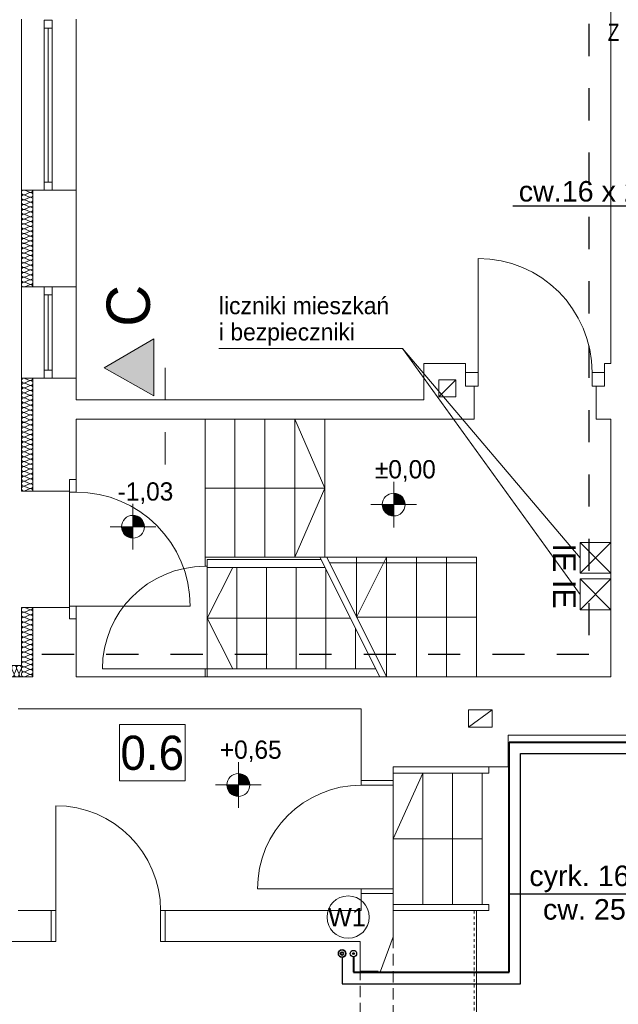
# Model space of a CAD drawing. Extents: x -528673 to -426178, y 23200 to 131944.
# Tile 16 of 87: x -490616 to -485365, y 35663 to 44298. Entities that reach past the tile are written whole.
import ezdxf
from ezdxf.lldxf.tags import DXFTag

# ---------------------------------------------------------------- set-up
doc = ezdxf.new("R2010")
doc.units = 0
doc.header["$MEASUREMENT"] = 0
for name, pattern in [('Dashed', [564.444447, 282.222223, -282.222223]), ('Hidden Line', [50, 25, -25]), ('Krawędzie ukryte', [150, 100, -50])]:
    doc.linetypes.add(name, pattern=pattern)
doc.layers.get('0').update_dxf_attribs({"color": 252})
for name, color, linetype in [('#opisy', 7, 'Continuous'), ('#PODKŁAD', 252, 'Continuous'), ('Inwent Izolacje', 252, 'Continuous'), ('INWENT RZĘDNE', 252, 'Continuous'), ('IS_Text_Pion_Wodociag', 7, 'Continuous')]:
    doc.layers.add(name, color=color, linetype=linetype)
for name, color, linetype, lineweight in [('instalacja CO_Nr_Pióra__88', 252, 'Continuous', 20), ('INSTALACJA IE_Nr_Pióra__88', 252, 'Continuous', 20), ('INWENT CO_Nr_Pióra__88', 252, 'Continuous', 20), ('Inwent Izolacje_Nr_Pióra__2', 252, 'Continuous', 13), ('INWENT OPISY_Nr_Pióra__21', 252, 'Continuous', 9), ('INWENT OPISY_Nr_Pióra__41', 252, 'Continuous', 15), ('INWENT OPISY_Nr_Pióra__88', 252, 'Continuous', 20), ('INWENT RZĘDNE_Nr_Pióra__21', 252, 'Continuous', 9), ('INWENT. DRZWI_Nr_Pióra__5', 252, 'Continuous', 13), ('INWENT. OKNA_Nr_Pióra__5', 252, 'Continuous', 13), ('INWENT.ŚCIANY_Nr_Pióra__1', 252, 'Continuous', 25), ('INWENT.ŚCIANY_Nr_Pióra__20', 252, 'Continuous', 60), ('INWENT.ŚCIANY_Nr_Pióra__21', 252, 'Continuous', 9), ('INWENT.ŚCIANY_Nr_Pióra__3', 252, 'Continuous', 13), ('Istniejące kominy_Nr_Pióra__21', 252, 'Continuous', 9), ('Istniejące schody_Nr_Pióra__21', 252, 'Continuous', 9), ('Istniejące stropy_Nr_Pióra__5', 252, 'Continuous', 13)]:
    doc.layers.add(name, color=color, linetype=linetype, lineweight=lineweight)
for name, color, linetype, true_color in [('IS_Ciepła_woda', 1, 'DASHDOT', 0xff0000), ('IS_Cyrkulacja', 7, 'DASHWAVE', 0x800080), ('IS_Opisy_działek_Wodociag', 7, 'SOLID', 0x000000)]:
    doc.layers.add(name, color=color, linetype=linetype, true_color=true_color)
doc.styles.add('GENERATED_STYLE_1', font='txt')
doc.styles.add('GENERATED_STYLE_3', font='txt')
doc.styles.add('GENERATED_STYLE_5', font='txt')
doc.styles.add('GENERATED_STYLE_6', font='txt')
doc.styles.get("Standard").update_dxf_attribs({"font": 'arial.ttf', "bigfont": 'BIGFONT.SHX'})
doc.linetypes.add('CYRKULACJ1', pattern='A,2.5,-1.5,["~",Standard,S=1,R=0,X=-0.5,Y=-0.4],-1.5', length=5.5)
tags = doc.linetypes.add('DASHDOT', pattern=[20, 10, -5, 0, -5]).pattern_tags.tags
tags[10:11] = [DXFTag(74, 4), DXFTag(75, 0), DXFTag(340, '0'), DXFTag(46, 0.0), DXFTag(50, 0.0), DXFTag(44, 0.0), DXFTag(45, 0.0)]
tags[8:9] = [DXFTag(74, 4), DXFTag(75, 0), DXFTag(340, '0'), DXFTag(46, 0.0), DXFTag(50, 0.0), DXFTag(44, 0.0), DXFTag(45, 0.0)]
tags[6:7] = [DXFTag(74, 4), DXFTag(75, 0), DXFTag(340, '0'), DXFTag(46, 0.0), DXFTag(50, 0.0), DXFTag(44, 0.0), DXFTag(45, 0.0)]
tags[4:5] = [DXFTag(74, 4), DXFTag(75, 0), DXFTag(340, '0'), DXFTag(46, 0.0), DXFTag(50, 0.0), DXFTag(44, 0.0), DXFTag(45, 0.0)]
tags = doc.linetypes.add('DASHWAVE', pattern='A,10,-5,-20,[138,IS_LineDef.shx,S=2,R=0,X=-20,Y=0],-5', length=40).pattern_tags.tags
tags[16:17] = [DXFTag(74, 4), DXFTag(75, 0), DXFTag(340, '0'), DXFTag(46, 0.0), DXFTag(50, 0.0), DXFTag(44, 0.0), DXFTag(45, 0.0)]
tags[6:7] = [DXFTag(74, 4), DXFTag(75, 0), DXFTag(340, '0'), DXFTag(46, 0.0), DXFTag(50, 0.0), DXFTag(44, 0.0), DXFTag(45, 0.0)]
tags[4:5] = [DXFTag(74, 4), DXFTag(75, 0), DXFTag(340, '0'), DXFTag(46, 0.0), DXFTag(50, 0.0), DXFTag(44, 0.0), DXFTag(45, 0.0)]
tags = doc.linetypes.add('SOLID', pattern=[10, 10, 0]).pattern_tags.tags
tags[6:7] = [DXFTag(74, 4), DXFTag(75, 0), DXFTag(340, '0'), DXFTag(46, 0.0), DXFTag(50, 0.0), DXFTag(44, 0.0), DXFTag(45, 0.0)]
tags[4:5] = [DXFTag(74, 4), DXFTag(75, 0), DXFTag(340, '0'), DXFTag(46, 0.0), DXFTag(50, 0.0), DXFTag(44, 0.0), DXFTag(45, 0.0)]

# ---------------------------------------------------------------- blocks, each defined once
blk = doc.blocks.new('Izolacja cieplna 14_134', base_point=(-490500.2, 38534.5))
at = {"layer": 'Inwent Izolacje_Nr_Pióra__2', "linetype": 'Continuous'}
for p, q in [((-490530, 39124.6), (-490570.4, 39142.7)), ((-490570.4, 39102.8), (-490530, 39120.9)), ((-490530, 39081), (-490570.4, 39099.1)), ((-490570.4, 39059.2), (-490530, 39077.4)), ((-490530, 39037.4), (-490570.4, 39055.6)), ((-490570.4, 39015.7), (-490530, 39033.8)), ((-490530, 38993.9), (-490570.4, 39012)), ((-490570.4, 38972.1), (-490530, 38990.2)), ((-490530, 38950.3), (-490570.4, 38968.4)), ((-490570.4, 38928.5), (-490530, 38946.6)), ((-490530, 38906.7), (-490570.4, 38924.9)), ((-490570.4, 38884.9), (-490530, 38903.1)), ((-490530, 38863.2), (-490570.4, 38881.3)), ((-490570.4, 38841.4), (-490530, 38859.5)), ((-490530, 38819.6), (-490570.4, 38837.7)), ((-490570.4, 38797.8), (-490530, 38815.9)), ((-490530, 38776), (-490570.4, 38794.1)), ((-490570.4, 38754.2), (-490530, 38772.4)), ((-490530, 38732.4), (-490570.4, 38750.6)), ((-490570.4, 38710.7), (-490530, 38728.8)), ((-490530, 38688.9), (-490570.4, 38707)), ((-490570.4, 38667.1), (-490530, 38685.2)), ((-490530, 38645.3), (-490570.4, 38663.4)), ((-490570.4, 38623.5), (-490530, 38641.6)), ((-490530, 38601.7), (-490570.4, 38619.9)), ((-490570.4, 38579.9), (-490530, 38598.1)), ((-490530, 38558.2), (-490570.4, 38576.3)), ((-490570.4, 38536.4), (-490530, 38554.5))]:
    blk.add_line(p, q, dxfattribs=at)
for centre, start_param, end_param in [((-490578.9, 39122.8), 5.870392, 9.837571), ((-490521.5, 39144.5), 2.7288, 4.712389), ((-490521.5, 39101), 2.7288, 6.695979), ((-490578.9, 39079.2), 5.870392, 9.837571), ((-490578.9, 39035.6), 5.870392, 9.837571), ((-490521.5, 39057.4), 2.7288, 6.695979), ((-490521.5, 39013.8), 2.7288, 6.695979), ((-490578.9, 38992), 5.870392, 9.837571), ((-490578.9, 38948.5), 5.870392, 9.837571), ((-490521.5, 38970.3), 2.7288, 6.695979), ((-490521.5, 38926.7), 2.7288, 6.695979), ((-490578.9, 38904.9), 5.870392, 9.837571), ((-490578.9, 38861.3), 5.870392, 9.837571), ((-490521.5, 38883.1), 2.7288, 6.695979), ((-490521.5, 38839.5), 2.7288, 6.695979), ((-490578.9, 38817.8), 5.870392, 9.837571), ((-490578.9, 38774.2), 5.870392, 9.837571), ((-490521.5, 38796), 2.7288, 6.695979), ((-490521.5, 38752.4), 2.7288, 6.695979), ((-490578.9, 38730.6), 5.870392, 9.837571), ((-490578.9, 38687), 5.870392, 9.837571), ((-490521.5, 38708.8), 2.7288, 6.695979), ((-490521.5, 38665.3), 2.7288, 6.695979), ((-490578.9, 38643.5), 5.870392, 9.837571), ((-490578.9, 38599.9), 5.870392, 9.837571), ((-490521.5, 38621.7), 2.7288, 6.695979), ((-490521.5, 38578.1), 2.7288, 6.695979), ((-490578.9, 38556.3), 5.870392, 9.837571), ((-490521.5, 38534.5), 4.712389, 6.695979)]:
    blk.add_ellipse(centre, major_axis=(0, 21.8), ratio=0.976227, start_param=start_param, end_param=end_param, dxfattribs=at)
blk = doc.blocks.new('Izolacja cieplna 14_135', base_point=(-491030.2, 38534.5))
at = {"layer": 'Inwent Izolacje_Nr_Pióra__2', "linetype": 'Continuous'}
for p, q in [((-491028.4, 38604.7), (-491010.5, 38564.3)), ((-491006.9, 38564.3), (-490989, 38604.7)), ((-490985.4, 38604.7), (-490967.5, 38564.3)), ((-490963.9, 38564.3), (-490946, 38604.7)), ((-490942.4, 38604.7), (-490924.5, 38564.3)), ((-490920.9, 38564.3), (-490903, 38604.7)), ((-490899.4, 38604.7), (-490881.5, 38564.3)), ((-490877.9, 38564.3), (-490860, 38604.7)), ((-490856.4, 38604.7), (-490838.5, 38564.3)), ((-490834.9, 38564.3), (-490817, 38604.7)), ((-490813.4, 38604.7), (-490795.5, 38564.3)), ((-490791.9, 38564.3), (-490774, 38604.7)), ((-490770.4, 38604.7), (-490752.5, 38564.3)), ((-490748.9, 38564.3), (-490731, 38604.7)), ((-490727.4, 38604.7), (-490709.5, 38564.3)), ((-490705.9, 38564.3), (-490688, 38604.7)), ((-490684.4, 38604.7), (-490666.5, 38564.3)), ((-490662.9, 38564.3), (-490645, 38604.7)), ((-490641.4, 38604.7), (-490623.5, 38564.3)), ((-490619.9, 38564.3), (-490602, 38604.7))]:
    blk.add_line(p, q, dxfattribs=at)
for centre, start_param, end_param in [((-491008.7, 38613.3), 5.870392, 9.837571), ((-490965.7, 38613.3), 5.870392, 9.837571), ((-490922.7, 38613.3), 5.870392, 9.837571), ((-490879.7, 38613.3), 5.870392, 9.837571), ((-490836.7, 38613.3), 5.870392, 9.837571), ((-490793.7, 38613.3), 5.870392, 9.837571), ((-490750.7, 38613.3), 5.870392, 9.837571), ((-490707.7, 38613.3), 5.870392, 9.837571), ((-490664.7, 38613.3), 5.870392, 9.837571), ((-490621.7, 38613.3), 5.870392, 9.837571), ((-491030.2, 38555.8), 4.712389, 6.695979), ((-490987.2, 38555.8), 2.7288, 6.695979), ((-490944.2, 38555.8), 2.7288, 6.695979), ((-490901.2, 38555.8), 2.7288, 6.695979), ((-490858.2, 38555.8), 2.7288, 6.695979), ((-490815.2, 38555.8), 2.7288, 6.695979), ((-490772.2, 38555.8), 2.7288, 6.695979), ((-490729.2, 38555.8), 2.7288, 6.695979), ((-490686.2, 38555.8), 2.7288, 6.695979), ((-490643.2, 38555.8), 2.7288, 6.695979), ((-490600.2, 38555.8), 2.7288, 4.712389)]:
    blk.add_ellipse(centre, major_axis=(21.5, 0), ratio=0.989198, start_param=start_param, end_param=end_param, dxfattribs=at)
blk = doc.blocks.new('Izolacja cieplna 14_136', base_point=(-490500.2, 40164.5))
at = {"layer": 'Inwent Izolacje_Nr_Pióra__2', "linetype": 'Continuous'}
for p, q in [((-490530, 41134.8), (-490570.4, 41152.7)), ((-490570.4, 41113.3), (-490530, 41131.2)), ((-490530, 41091.8), (-490570.4, 41109.7)), ((-490570.4, 41070.3), (-490530, 41088.2)), ((-490530, 41048.7), (-490570.4, 41066.6)), ((-490570.4, 41027.2), (-490530, 41045.1)), ((-490530, 41005.7), (-490570.4, 41023.6)), ((-490570.4, 40984.2), (-490530, 41002.1)), ((-490530, 40962.7), (-490570.4, 40980.6)), ((-490570.4, 40941.1), (-490530, 40959)), ((-490530, 40919.6), (-490570.4, 40937.5)), ((-490570.4, 40898.1), (-490530, 40916)), ((-490530, 40876.6), (-490570.4, 40894.5)), ((-490570.4, 40855), (-490530, 40872.9)), ((-490530, 40833.5), (-490570.4, 40851.4)), ((-490570.4, 40812), (-490530, 40829.9)), ((-490530, 40790.5), (-490570.4, 40808.4)), ((-490570.4, 40769), (-490530, 40786.9)), ((-490530, 40747.4), (-490570.4, 40765.3)), ((-490570.4, 40725.9), (-490530, 40743.8)), ((-490530, 40704.4), (-490570.4, 40722.3)), ((-490570.4, 40682.9), (-490530, 40700.8)), ((-490530, 40661.3), (-490570.4, 40679.3)), ((-490570.4, 40639.8), (-490530, 40657.7)), ((-490530, 40618.3), (-490570.4, 40636.2)), ((-490570.4, 40596.8), (-490530, 40614.7)), ((-490530, 40575.3), (-490570.4, 40593.2)), ((-490570.4, 40553.7), (-490530, 40571.6)), ((-490530, 40532.2), (-490570.4, 40550.1)), ((-490570.4, 40510.7), (-490530, 40528.6)), ((-490530, 40489.2), (-490570.4, 40507.1)), ((-490570.4, 40467.7), (-490530, 40485.6)), ((-490530, 40446.1), (-490570.4, 40464)), ((-490570.4, 40424.6), (-490530, 40442.5)), ((-490530, 40403.1), (-490570.4, 40421)), ((-490570.4, 40381.6), (-490530, 40399.5)), ((-490530, 40360), (-490570.4, 40377.9)), ((-490570.4, 40338.5), (-490530, 40356.4)), ((-490530, 40317), (-490570.4, 40334.9)), ((-490570.4, 40295.5), (-490530, 40313.4)), ((-490530, 40274), (-490570.4, 40291.9)), ((-490570.4, 40252.4), (-490530, 40270.3)), ((-490530, 40230.9), (-490570.4, 40248.8)), ((-490570.4, 40209.4), (-490530, 40227.3)), ((-490530, 40187.9), (-490570.4, 40205.8)), ((-490570.4, 40166.3), (-490530, 40184.3))]:
    blk.add_line(p, q, dxfattribs=at)
for centre, start_param, end_param in [((-490578.9, 41133), 5.870392, 9.837571), ((-490578.9, 41090), 5.870392, 9.837571), ((-490521.5, 41154.5), 2.7288, 4.712389), ((-490521.5, 41111.5), 2.7288, 6.695979), ((-490578.9, 41046.9), 5.870392, 9.837571), ((-490578.9, 41003.9), 5.870392, 9.837571), ((-490521.5, 41068.5), 2.7288, 6.695979), ((-490521.5, 41025.4), 2.7288, 6.695979), ((-490578.9, 40960.8), 5.870392, 9.837571), ((-490578.9, 40917.8), 5.870392, 9.837571), ((-490521.5, 40982.4), 2.7288, 6.695979), ((-490521.5, 40939.3), 2.7288, 6.695979), ((-490578.9, 40874.8), 5.870392, 9.837571), ((-490578.9, 40831.7), 5.870392, 9.837571), ((-490521.5, 40896.3), 2.7288, 6.695979), ((-490521.5, 40853.2), 2.7288, 6.695979), ((-490578.9, 40788.7), 5.870392, 9.837571), ((-490578.9, 40745.6), 5.870392, 9.837571), ((-490521.5, 40810.2), 2.7288, 6.695979), ((-490521.5, 40767.1), 2.7288, 6.695979), ((-490578.9, 40702.6), 5.870392, 9.837571), ((-490578.9, 40659.5), 5.870392, 9.837571), ((-490521.5, 40724.1), 2.7288, 6.695979), ((-490521.5, 40681.1), 2.7288, 6.695979), ((-490578.9, 40616.5), 5.870392, 9.837571), ((-490578.9, 40573.5), 5.870392, 9.837571), ((-490521.5, 40638), 2.7288, 6.695979), ((-490521.5, 40595), 2.7288, 6.695979), ((-490578.9, 40530.4), 5.870392, 9.837571), ((-490578.9, 40487.4), 5.870392, 9.837571), ((-490521.5, 40551.9), 2.7288, 6.695979), ((-490521.5, 40508.9), 2.7288, 6.695979), ((-490578.9, 40444.3), 5.870392, 9.837571), ((-490578.9, 40401.3), 5.870392, 9.837571), ((-490521.5, 40465.8), 2.7288, 6.695979), ((-490521.5, 40422.8), 2.7288, 6.695979), ((-490578.9, 40358.2), 5.870392, 9.837571), ((-490578.9, 40315.2), 5.870392, 9.837571), ((-490521.5, 40379.8), 2.7288, 6.695979), ((-490521.5, 40336.7), 2.7288, 6.695979), ((-490578.9, 40272.1), 5.870392, 9.837571), ((-490578.9, 40229.1), 5.870392, 9.837571), ((-490521.5, 40293.7), 2.7288, 6.695979), ((-490521.5, 40250.6), 2.7288, 6.695979), ((-490578.9, 40186.1), 5.870392, 9.837571), ((-490521.5, 40207.6), 2.7288, 6.695979), ((-490521.5, 40164.5), 4.712389, 6.695979)]:
    blk.add_ellipse(centre, major_axis=(0, 21.5), ratio=0.988201, start_param=start_param, end_param=end_param, dxfattribs=at)
blk = doc.blocks.new('Izolacja cieplna 14_137', base_point=(-490500.2, 41954.5))
at = {"layer": 'Inwent Izolacje_Nr_Pióra__2', "linetype": 'Continuous'}
for p, q in [((-490530, 42785.1), (-490570.4, 42802.8)), ((-490570.4, 42763.8), (-490530, 42781.5)), ((-490530, 42742.6), (-490570.4, 42760.3)), ((-490570.4, 42721.3), (-490530, 42739)), ((-490530, 42700.1), (-490570.4, 42717.8)), ((-490570.4, 42678.8), (-490530, 42696.5)), ((-490530, 42657.6), (-490570.4, 42675.3)), ((-490570.4, 42636.3), (-490530, 42654)), ((-490530, 42615.1), (-490570.4, 42632.8)), ((-490570.4, 42593.8), (-490530, 42611.5)), ((-490530, 42572.6), (-490570.4, 42590.3)), ((-490570.4, 42551.3), (-490530, 42569)), ((-490530, 42530.1), (-490570.4, 42547.8)), ((-490570.4, 42508.8), (-490530, 42526.5)), ((-490530, 42487.6), (-490570.4, 42505.3)), ((-490570.4, 42466.3), (-490530, 42484)), ((-490530, 42445.1), (-490570.4, 42462.8)), ((-490570.4, 42423.8), (-490530, 42441.5)), ((-490530, 42402.6), (-490570.4, 42420.3)), ((-490570.4, 42381.3), (-490530, 42399)), ((-490530, 42360.1), (-490570.4, 42377.8)), ((-490570.4, 42338.8), (-490530, 42356.5)), ((-490530, 42317.6), (-490570.4, 42335.3)), ((-490570.4, 42296.3), (-490530, 42314)), ((-490530, 42275.1), (-490570.4, 42292.8)), ((-490570.4, 42253.8), (-490530, 42271.5)), ((-490530, 42232.6), (-490570.4, 42250.3)), ((-490570.4, 42211.3), (-490530, 42229)), ((-490530, 42190.1), (-490570.4, 42207.8)), ((-490570.4, 42168.8), (-490530, 42186.5)), ((-490530, 42147.6), (-490570.4, 42165.3)), ((-490570.4, 42126.3), (-490530, 42144)), ((-490530, 42105.1), (-490570.4, 42122.8)), ((-490570.4, 42083.8), (-490530, 42101.5)), ((-490530, 42062.6), (-490570.4, 42080.3)), ((-490570.4, 42041.3), (-490530, 42059)), ((-490530, 42020.1), (-490570.4, 42037.8)), ((-490570.4, 41998.8), (-490530, 42016.5)), ((-490530, 41977.6), (-490570.4, 41995.3)), ((-490570.4, 41956.3), (-490530, 41974))]:
    blk.add_line(p, q, dxfattribs=at)
for centre, start_param, end_param in [((-490578.9, 42783.3), 4.299595, 8.266775), ((-490578.9, 42740.8), 4.299595, 8.266775), ((-490521.5, 42804.5), 1.158004, 3.141593), ((-490521.5, 42762), 1.158004, 5.125183), ((-490578.9, 42698.3), 4.299595, 8.266775), ((-490578.9, 42655.8), 4.299595, 8.266775), ((-490521.5, 42719.5), 1.158004, 5.125183), ((-490521.5, 42677), 1.158004, 5.125183), ((-490578.9, 42613.3), 4.299595, 8.266775), ((-490578.9, 42570.8), 4.299595, 8.266775), ((-490521.5, 42634.5), 1.158004, 5.125183), ((-490521.5, 42592), 1.158004, 5.125183), ((-490578.9, 42528.3), 4.299595, 8.266775), ((-490578.9, 42485.8), 4.299595, 8.266775), ((-490521.5, 42549.5), 1.158004, 5.125183), ((-490521.5, 42507), 1.158004, 5.125183), ((-490521.5, 42464.5), 1.158004, 5.125183), ((-490578.9, 42443.3), 4.299595, 8.266775), ((-490578.9, 42400.8), 4.299595, 8.266775), ((-490521.5, 42422), 1.158004, 5.125183), ((-490521.5, 42379.5), 1.158004, 5.125183), ((-490578.9, 42358.3), 4.299595, 8.266775), ((-490578.9, 42315.8), 4.299595, 8.266775), ((-490521.5, 42337), 1.158004, 5.125183), ((-490521.5, 42294.5), 1.158004, 5.125183), ((-490578.9, 42273.3), 4.299595, 8.266775), ((-490578.9, 42230.8), 4.299595, 8.266775), ((-490521.5, 42252), 1.158004, 5.125183), ((-490521.5, 42209.5), 1.158004, 5.125183), ((-490578.9, 42188.3), 4.299595, 8.266775), ((-490578.9, 42145.8), 4.299595, 8.266775), ((-490521.5, 42167), 1.158004, 5.125183), ((-490521.5, 42124.5), 1.158004, 5.125183), ((-490578.9, 42103.3), 4.299595, 8.266775), ((-490578.9, 42060.8), 4.299595, 8.266775), ((-490521.5, 42082), 1.158004, 5.125183), ((-490521.5, 42039.5), 1.158004, 5.125183), ((-490578.9, 42018.3), 4.299595, 8.266775), ((-490578.9, 41975.8), 4.299595, 8.266775), ((-490521.5, 41997), 1.158004, 5.125183), ((-490521.5, 41954.5), 3.141593, 5.125182)]:
    blk.add_ellipse(centre, major_axis=(-21.3, 0), ratio=0.999163, start_param=start_param, end_param=end_param, dxfattribs=at)
blk = doc.blocks.new('Koty wysokościowe_3', base_point=(-488698.1, 37586.7))
at = {"layer": 'INWENT RZĘDNE_Nr_Pióra__21', "linetype": 'Continuous'}
for points in [[(-488698.1, 37586.7), (-488598.1, 37586.7), (-488605.7, 37624.9), (-488627.4, 37657.4), (-488659.9, 37679), (-488698.1, 37686.7)], [(-488698.1, 37586.7), (-488798.1, 37586.7), (-488790.5, 37548.4), (-488768.8, 37515.9), (-488736.4, 37494.3), (-488698.1, 37486.7)]]:
    blk.add_hatch(color=256, dxfattribs=at).paths.add_polyline_path(points, flags=0)
for p, q in [((-488698.1, 37386.7), (-488698.1, 37786.7)), ((-488898.1, 37586.7), (-488498.1, 37586.7))]:
    blk.add_line(p, q, dxfattribs=at)
blk.add_circle((-488698.1, 37586.7), 100, dxfattribs=at)
at = {"layer": 'INWENT RZĘDNE_Nr_Pióra__21', "insert": (-488859.9, 37786.7), "char_height": 160, "attachment_point": 7, "style": 'GENERATED_STYLE_1'}
blk.add_mtext('{+0,65}', dxfattribs=at)
blk = doc.blocks.new('Koty wysokościowe_10', base_point=(-487335.1, 40045.8))
at = {"layer": 'INWENT RZĘDNE_Nr_Pióra__21', "linetype": 'Continuous'}
for points in [[(-487335.1, 40045.8), (-487235.1, 40045.8), (-487242.7, 40084), (-487264.4, 40116.5), (-487296.8, 40138.2), (-487335.1, 40145.8)], [(-487335.1, 40045.8), (-487435.1, 40045.8), (-487427.5, 40007.5), (-487405.8, 39975.1), (-487373.3, 39953.4), (-487335.1, 39945.8)]]:
    blk.add_hatch(color=256, dxfattribs=at).paths.add_polyline_path(points, flags=0)
for p, q in [((-487335.1, 39845.8), (-487335.1, 40245.8)), ((-487535.1, 40045.8), (-487135.1, 40045.8))]:
    blk.add_line(p, q, dxfattribs=at)
blk.add_circle((-487335.1, 40045.8), 100, dxfattribs=at)
at = {"layer": 'INWENT RZĘDNE_Nr_Pióra__21', "insert": (-487499.9, 40245.8), "char_height": 160, "attachment_point": 7, "style": 'GENERATED_STYLE_1'}
blk.add_mtext('{±0,00}', dxfattribs=at)
blk = doc.blocks.new('Koty wysokościowe_11', base_point=(-489622.4, 39851.1))
at = {"layer": 'INWENT RZĘDNE_Nr_Pióra__21', "linetype": 'Continuous'}
for points in [[(-489622.4, 39851.1), (-489522.4, 39851.1), (-489530, 39889.4), (-489551.6, 39921.8), (-489584.1, 39943.5), (-489622.4, 39951.1)], [(-489622.4, 39851.1), (-489722.4, 39851.1), (-489714.7, 39812.8), (-489693.1, 39780.4), (-489660.6, 39758.7), (-489622.4, 39751.1)]]:
    blk.add_hatch(color=256, dxfattribs=at).paths.add_polyline_path(points, flags=0)
for p, q in [((-489622.4, 39651.1), (-489622.4, 40051.1)), ((-489822.4, 39851.1), (-489422.4, 39851.1))]:
    blk.add_line(p, q, dxfattribs=at)
blk.add_circle((-489622.4, 39851.1), 100, dxfattribs=at)
at = {"layer": 'INWENT RZĘDNE_Nr_Pióra__21', "insert": (-489756.3, 40051.1), "char_height": 160, "attachment_point": 7, "style": 'GENERATED_STYLE_1'}
blk.add_mtext('{-1,03}', dxfattribs=at)
blk = doc.blocks.new('PARTER')
at = {"layer": 'INWENT OPISY_Nr_Pióra__21', "linetype": 'Continuous', "lineweight": 15}
blk.add_hatch(color=252, dxfattribs=at).paths.add_polyline_path([(-489876.4, 41244.5), (-489440.2, 41000.2), (-489440.2, 41500.2)], flags=0)
at = {"layer": 'instalacja CO_Nr_Pióra__88', "color": 252, "linetype": 'Continuous', "lineweight": 15}
for p, q in [((-488868.2, 41415.5), (-487258.6, 41415.5)), ((-487258.6, 41415.5), (-485700.2, 39258.3)), ((-487258.6, 41415.5), (-485700.2, 39578.3))]:
    blk.add_line(p, q, dxfattribs=at)
at = {"layer": 'INSTALACJA IE_Nr_Pióra__88', "color": 252, "linetype": 'Continuous', "lineweight": 15}
for p, q in [((-485430.2, 39713.3), (-485700.2, 39713.3)), ((-485700.2, 39713.3), (-485700.2, 39443.3)), ((-485700.2, 39713.3), (-485430.2, 39443.3)), ((-485430.2, 39713.3), (-485700.2, 39443.3)), ((-485430.2, 39443.3), (-485430.2, 39713.3)), ((-485700.2, 39443.3), (-485430.2, 39443.3)), ((-485430.2, 39393.3), (-485700.2, 39393.3)), ((-485700.2, 39393.3), (-485700.2, 39123.3)), ((-485700.2, 39393.3), (-485430.2, 39123.3)), ((-485430.2, 39393.3), (-485700.2, 39123.3)), ((-485430.2, 39123.3), (-485430.2, 39393.3)), ((-485700.2, 39123.3), (-485430.2, 39123.3))]:
    blk.add_line(p, q, dxfattribs=at)
at = {"layer": 'INWENT OPISY_Nr_Pióra__41', "color": 252, "linetype": 'Continuous', "lineweight": 15}
for p, q in [((-489876.4, 41244.5), (-489440.2, 41500.2)), ((-489440.2, 41000.2), (-489440.2, 41500.2)), ((-489440.2, 41000.2), (-489876.4, 41244.5))]:
    blk.add_line(p, q, dxfattribs=at)
at = {"layer": 'INWENT OPISY_Nr_Pióra__41', "color": 252, "linetype": 'Dashed', "lineweight": 15}
blk.add_line((-489340.2, 41244.5), (-489340.2, 40144.5), dxfattribs=at)
at = {"layer": 'INWENT. DRZWI_Nr_Pióra__5', "color": 252, "linetype": 'Continuous', "lineweight": 15}
for p, q in [((-486595.2, 41204.5), (-486595.2, 42204.5)), ((-486705.2, 41084.5), (-486705.2, 41204.5)), ((-486705.2, 41204.5), (-486595.2, 41204.5)), ((-486595.2, 41204.5), (-486595.2, 41084.5)), ((-485595.2, 41084.5), (-485595.2, 41204.5)), ((-485595.2, 41204.5), (-485485.2, 41204.5)), ((-485485.2, 41204.5), (-485485.2, 41144.5)), ((-486595.2, 41084.5), (-486705.2, 41084.5)), ((-485485.2, 41084.5), (-485595.2, 41084.5)), ((-490180.2, 40264.5), (-490180.2, 40154.5)), ((-490120.2, 40264.5), (-490180.2, 40264.5)), ((-490180.2, 40264.5), (-490180.2, 39044.5)), ((-490120.2, 40154.5), (-490120.2, 40264.5)), ((-490180.2, 40154.5), (-490120.2, 40154.5)), ((-490180.2, 39154.5), (-490180.2, 39044.5)), ((-490120.2, 39154.5), (-490180.2, 39154.5)), ((-490120.2, 39044.5), (-490120.2, 39154.5)), ((-490120.2, 39154.5), (-489120.2, 39154.5)), ((-490180.2, 39044.5), (-490120.2, 39044.5)), ((-487620.2, 37624.5), (-487620.2, 37584.5)), ((-487340.2, 37584.5), (-487620.2, 37584.5)), ((-487340.2, 37624.5), (-487340.2, 37584.5)), ((-490300.2, 36484.5), (-490300.2, 37404.5)), ((-487620.2, 36674.5), (-488530.2, 36674.5)), ((-487340.2, 36674.5), (-487620.2, 36674.5)), ((-487620.2, 36674.5), (-487620.2, 36634.5)), ((-487340.2, 36674.5), (-487340.2, 36634.5)), ((-490300.2, 36484.5), (-490340.2, 36484.5)), ((-490300.2, 36214.5), (-490300.2, 36484.5)), ((-489380.2, 36214.5), (-489380.2, 36484.5)), ((-489340.2, 36484.5), (-489380.2, 36484.5)), ((-490300.2, 36214.5), (-490340.2, 36214.5)), ((-489340.2, 36214.5), (-489380.2, 36214.5))]:
    blk.add_line(p, q, dxfattribs=at)
for centre, radius, start, end in [((-486595.2, 41204.5), 1000, 0, 90), ((-490120.2, 39154.5), 1000, 0, 90), ((-488990.2, 38604.5), 900, 90, 180), ((-487620.2, 36674.5), 910, 90, 180), ((-490300.2, 36484.5), 920, 0, 90)]:
    blk.add_arc(centre, radius, start, end, dxfattribs=at)
at = {"layer": 'INWENT. OKNA_Nr_Pióra__5', "color": 252, "linetype": 'Continuous', "lineweight": 15}
for p, q in [((-490330.2, 44294.5), (-490400.2, 44294.5)), ((-490400.2, 44294.5), (-490400.2, 42804.5)), ((-490330.2, 44224.5), (-490400.2, 44224.5)), ((-490365.2, 44224.5), (-490365.2, 42874.5)), ((-490330.2, 44294.5), (-490330.2, 42804.5)), ((-490330.2, 42874.5), (-490400.2, 42874.5)), ((-490330.2, 42804.5), (-490400.2, 42804.5)), ((-490330.2, 41954.5), (-490400.2, 41954.5)), ((-490400.2, 41954.5), (-490400.2, 41154.5)), ((-490330.2, 41884.5), (-490400.2, 41884.5)), ((-490365.2, 41884.5), (-490365.2, 41224.5)), ((-490330.2, 41954.5), (-490330.2, 41154.5)), ((-490330.2, 41224.5), (-490400.2, 41224.5)), ((-490330.2, 41154.5), (-490400.2, 41154.5))]:
    blk.add_line(p, q, dxfattribs=at)
at = {"layer": 'INWENT.ŚCIANY_Nr_Pióra__1', "color": 252, "linetype": 'Continuous', "lineweight": 15}
for p, q in [((-485430.2, 41284.5), (-485430.2, 46894.5)), ((-490500.2, 41954.5), (-490500.2, 42804.5)), ((-490120.2, 42804.5), (-490500.2, 42804.5)), ((-490120.2, 41954.5), (-490120.2, 42804.5)), ((-490500.2, 41954.5), (-490120.2, 41954.5)), ((-486705.2, 41284.5), (-487070.2, 41284.5)), ((-487070.2, 40964.5), (-487070.2, 41284.5)), ((-486705.2, 41084.5), (-486705.2, 41284.5)), ((-485485.2, 41084.5), (-485485.2, 41284.5)), ((-485485.2, 41284.5), (-485430.2, 41284.5)), ((-490500.2, 40164.5), (-490500.2, 41154.5)), ((-490500.2, 41154.5), (-490120.2, 41154.5)), ((-490120.2, 40964.5), (-490120.2, 41154.5)), ((-486630.2, 41084.5), (-486705.2, 41084.5)), ((-486630.2, 40794.5), (-486630.2, 41084.5)), ((-485560.2, 40794.5), (-485560.2, 41084.5)), ((-485560.2, 41084.5), (-485485.2, 41084.5)), ((-487070.2, 40964.5), (-490120.2, 40964.5)), ((-490120.2, 40264.5), (-490120.2, 40794.5)), ((-490120.2, 40794.5), (-486630.2, 40794.5)), ((-485560.2, 40794.5), (-485430.2, 40794.5)), ((-485430.2, 40794.5), (-485430.2, 38534.5)), ((-490120.2, 40264.5), (-490180.2, 40264.5)), ((-490180.2, 40264.5), (-490180.2, 40164.5)), ((-490500.2, 40164.5), (-490180.2, 40164.5)), ((-490500.2, 39144.5), (-490180.2, 39144.5)), ((-490500.2, 39144.5), (-490500.2, 38534.5)), ((-490180.2, 39044.5), (-490180.2, 39144.5)), ((-490120.2, 39044.5), (-490180.2, 39044.5)), ((-490120.2, 39044.5), (-490120.2, 38534.5)), ((-490500.2, 38534.5), (-491030.2, 38534.5)), ((-485430.2, 38534.5), (-490120.2, 38534.5)), ((-487620.2, 38254.5), (-490630.2, 38254.5)), ((-487620.2, 37624.5), (-487620.2, 38254.5)), ((-483340.2, 38024.5), (-486330.2, 38024.5)), ((-486330.2, 38024.5), (-486330.2, 37744.5)), ((-486330.2, 37744.5), (-487340.2, 37744.5)), ((-487340.2, 37744.5), (-487340.2, 37624.5)), ((-487620.2, 37624.5), (-487340.2, 37624.5)), ((-487620.2, 36484.5), (-487620.2, 36634.5)), ((-487340.2, 36634.5), (-487620.2, 36634.5)), ((-487340.2, 36634.5), (-487340.2, 36254.5)), ((-490340.2, 36484.5), (-490630.2, 36484.5)), ((-490340.2, 36214.5), (-490340.2, 36484.5)), ((-487620.2, 36484.5), (-489340.2, 36484.5)), ((-489340.2, 36214.5), (-489340.2, 36484.5)), ((-490340.2, 36214.5), (-491600.2, 36214.5)), ((-487630.2, 36214.5), (-489340.2, 36214.5)), ((-487630.2, 35954.5), (-487630.2, 36214.5)), ((-487450.2, 35954.5), (-487340.2, 36254.5)), ((-487470.2, 35954.5), (-487630.2, 35954.5))]:
    blk.add_line(p, q, dxfattribs=at)
at = {"layer": 'INWENT.ŚCIANY_Nr_Pióra__20', "color": 252, "linetype": 'Dashed', "lineweight": 30}
for p, q in [((-485623.2, 47083.9), (-485623.2, 38730.5)), ((-485623.2, 38730.5), (-493903.7, 38730.5))]:
    blk.add_line(p, q, dxfattribs=at)
at = {"layer": 'INWENT.ŚCIANY_Nr_Pióra__21', "color": 252, "linetype": 'Continuous', "lineweight": 15}
for p, q in [((-490600.2, 44304.5), (-490600.2, 42804.5)), ((-490120.2, 42804.5), (-490120.2, 44304.5)), ((-490600.2, 41954.5), (-490600.2, 41154.5)), ((-490120.2, 41154.5), (-490120.2, 41954.5))]:
    blk.add_line(p, q, dxfattribs=at)
at = {"layer": 'INWENT.ŚCIANY_Nr_Pióra__3', "color": 252, "linetype": 'Continuous', "lineweight": 15}
for p, q in [((-490600.2, 42804.5), (-490500.2, 42804.5)), ((-490600.2, 42804.5), (-490600.2, 41954.5)), ((-490600.2, 41954.5), (-490500.2, 41954.5)), ((-490600.2, 41154.5), (-490500.2, 41154.5)), ((-490600.2, 41154.5), (-490600.2, 40164.5)), ((-490600.2, 40164.5), (-490500.2, 40164.5)), ((-490600.2, 39144.5), (-490500.2, 39144.5)), ((-490600.2, 39144.5), (-490600.2, 38634.5)), ((-491130.2, 38634.5), (-490600.2, 38634.5))]:
    blk.add_line(p, q, dxfattribs=at)
at = {"layer": 'Istniejące kominy_Nr_Pióra__21', "color": 252, "linetype": 'Continuous', "lineweight": 15}
for p, q in [((-486940.2, 40989.5), (-486940.2, 41139.5)), ((-486940.2, 41139.5), (-486790.2, 41139.5)), ((-486940.2, 40989.5), (-486790.2, 41139.5)), ((-486790.2, 41139.5), (-486790.2, 40989.5)), ((-486790.2, 40989.5), (-486940.2, 40989.5)), ((-486680.2, 38094.5), (-486680.2, 38244.5)), ((-486680.2, 38244.5), (-486470.2, 38244.5)), ((-486680.2, 38094.5), (-486470.2, 38244.5)), ((-486470.2, 38244.5), (-486470.2, 38094.5)), ((-486470.2, 38094.5), (-486680.2, 38094.5))]:
    blk.add_line(p, q, dxfattribs=at)
at = {"layer": 'Istniejące schody_Nr_Pióra__21', "color": 252, "linetype": 'Continuous', "lineweight": 15}
for p, q in [((-488990.2, 40794.5), (-488990.2, 39584.5)), ((-488727.7, 40794.5), (-488727.7, 39584.5)), ((-488465.2, 40794.5), (-488465.2, 39584.5)), ((-488202.7, 40794.5), (-488202.7, 39584.5)), ((-487940.2, 40189.5), (-488202.7, 40794.5)), ((-487940.2, 40794.5), (-487940.2, 39584.5)), ((-488990.2, 40189.5), (-487940.2, 40189.5)), ((-487940.2, 40189.5), (-488202.7, 39584.5)), ((-486610.2, 39584.5), (-488990.2, 39584.5)), ((-488990.2, 39584.5), (-488990.2, 39504.5)), ((-488970.2, 39504.5), (-488970.2, 39564.5)), ((-488970.2, 39564.5), (-487972.7, 39564.5)), ((-488970.2, 38534.5), (-488970.2, 39564.5)), ((-487982.7, 39584.5), (-487457.7, 38534.5)), ((-487922.7, 39584.5), (-487397.7, 38534.5)), ((-487660.2, 39584.5), (-487660.2, 39059.5)), ((-487660.2, 39059.5), (-487397.7, 39584.5)), ((-487397.7, 39584.5), (-487397.7, 38534.5)), ((-487135.2, 39584.5), (-487135.2, 38534.5)), ((-486872.7, 39584.5), (-486872.7, 38534.5)), ((-486610.2, 39584.5), (-486610.2, 38534.5)), ((-485430.2, 39584.5), (-485430.2, 38534.5)), ((-488990.2, 39504.5), (-488970.2, 39504.5)), ((-488970.2, 39049.5), (-488745.5, 39494.5)), ((-488970.2, 39494.5), (-487937.7, 39494.5)), ((-488710.2, 38604.5), (-488710.2, 39494.5)), ((-488450.2, 38604.5), (-488450.2, 39494.5)), ((-488190.2, 38604.5), (-488190.2, 39494.5)), ((-487930.2, 38604.5), (-487930.2, 39479.5)), ((-486610.2, 39534.5), (-487897.7, 39534.5)), ((-488970.2, 39049.5), (-487720.2, 39049.5)), ((-488970.2, 39049.5), (-488745.5, 38604.5)), ((-486610.2, 39059.5), (-487660.2, 39059.5)), ((-487670.2, 38604.5), (-487670.2, 38959.5)), ((-489890.2, 38604.5), (-488990.2, 38604.5)), ((-488990.2, 38604.5), (-488990.2, 38534.5)), ((-488990.2, 38604.5), (-488970.2, 38604.5)), ((-488970.2, 38604.5), (-488970.2, 38534.5)), ((-488970.2, 38604.5), (-487492.7, 38604.5)), ((-486500.2, 37744.5), (-487340.2, 37744.5)), ((-486500.2, 37744.5), (-486500.2, 37689.5)), ((-486500.2, 37689.5), (-487340.2, 37689.5)), ((-487340.2, 37689.5), (-487340.2, 36539.5)), ((-487340.2, 37114.5), (-487080.2, 37689.5)), ((-487080.2, 37689.5), (-487080.2, 36539.5)), ((-486820.2, 37689.5), (-486820.2, 36539.5)), ((-486560.2, 37689.5), (-486560.2, 36539.5)), ((-486560.2, 37114.5), (-487340.2, 37114.5)), ((-486500.2, 36539.5), (-487340.2, 36539.5)), ((-486500.2, 36539.5), (-486500.2, 36484.5)), ((-486500.2, 36484.5), (-487340.2, 36484.5)), ((-486610.2, 36484.5), (-486610.2, 30534.5))]:
    blk.add_line(p, q, dxfattribs=at)
at = {"layer": 'Istniejące schody_Nr_Pióra__21', "color": 252, "linetype": 'Hidden Line', "lineweight": 15}
blk.add_line((-486630.2, 36484.5), (-486630.2, 30534.5), dxfattribs=at)
at = {"layer": 'Istniejące stropy_Nr_Pióra__5', "color": 252, "linetype": 'Krawędzie ukryte', "lineweight": 15}
for p, q in [((-487340.2, 36254.5), (-487340.2, 30774.5)), ((-487630.2, 31074.5), (-487630.2, 35954.5))]:
    blk.add_line(p, q, dxfattribs=at)
at = {"layer": 'Inwent Izolacje', "color": 252, "linetype": 'Continuous', "lineweight": 15}
for name, p in [('Izolacja cieplna 14_137', (-490500.2, 41954.5)), ('Izolacja cieplna 14_136', (-490500.2, 40164.5)), ('Izolacja cieplna 14_134', (-490500.2, 38534.5)), ('Izolacja cieplna 14_135', (-491030.2, 38534.5))]:
    blk.add_blockref(name, p, dxfattribs=at)
at = {"layer": 'INWENT RZĘDNE', "color": 252, "lineweight": 15}
for name, p in [('Koty wysokościowe_10', (-487335.1, 40045.8)), ('Koty wysokościowe_11', (-489622.4, 39851.1)), ('Koty wysokościowe_3', (-488698.1, 37586.7))]:
    blk.add_blockref(name, p, dxfattribs=at)
at = {"layer": 'INWENT CO_Nr_Pióra__88', "color": 252, "linetype": 'Continuous', "lineweight": 15, "insert": (-488868.2, 41865.7), "char_height": 150, "width": 1984.783, "attachment_point": 1, "line_spacing_factor": 0.923025, "style": 'GENERATED_STYLE_6'}
blk.add_mtext('{liczniki mieszkań\\Pi bezpieczniki}', dxfattribs=at)
at = {"layer": 'INWENT OPISY_Nr_Pióra__21', "color": 252, "linetype": 'Continuous', "lineweight": 15, "insert": (-489853.7, 41788.9), "char_height": 380, "attachment_point": 2, "rotation": 90, "style": 'GENERATED_STYLE_5'}
blk.add_mtext('{C}', dxfattribs=at)
at = {"layer": 'INWENT OPISY_Nr_Pióra__88', "color": 252, "linetype": 'Continuous', "lineweight": 15, "char_height": 200, "attachment_point": 2, "rotation": 270, "style": 'GENERATED_STYLE_5'}
for insert in [(-485738, 39578.3), (-485738, 39258.3)]:
    blk.add_mtext('{IE}', dxfattribs=dict(at, insert=insert))
at = {"color": 252, "linetype": 'Continuous', "lineweight": 15, "ltscale": 1963664.22040536}
blk.add_wipeout([(-489741.2, 38116.8), (-489165.2, 38116.8), (-489165.2, 37622.7), (-489741.2, 37622.7)], dxfattribs=at).dxf.layer = 'INWENT OPISY_Nr_Pióra__21'
at = {"layer": 'INWENT OPISY_Nr_Pióra__21', "color": 252, "linetype": 'Continuous', "lineweight": 15, "flags": 128}
blk.add_lwpolyline([(-489741.2, 38116.8), (-489165.2, 38116.8), (-489165.2, 37622.7), (-489741.2, 37622.7)], close=True, dxfattribs=at)
at = {"layer": 'INWENT OPISY_Nr_Pióra__21', "color": 252, "linetype": 'Continuous', "lineweight": 15, "insert": (-489453.2, 37714.6), "char_height": 300, "attachment_point": 8, "style": 'GENERATED_STYLE_3'}
blk.add_mtext('{0.6 }', dxfattribs=at)

msp = doc.modelspace()

# ---------------------------------------------------------------- block references
at = {"layer": '#PODKŁAD'}
msp.add_blockref('PARTER', (0, 0), dxfattribs=at)

# ---------------------------------------------------------------- next in the draw order: linework, layer by layer
at = {"color": 0, "lineweight": 15}
msp.add_circle((-487735, 36427.6), 185.3, dxfattribs=at)
at = {"layer": 'IS_Ciepła_woda', "color": 1, "lineweight": 30, "ltscale": 25}
for p, q in [((-486223.6, 35843.7), (-486223.6, 37862.8)), ((-486223.6, 37862.8), (-484685.2, 37862.8)), ((-487788.4, 36075.3), (-487788.4, 35843.7)), ((-487788.4, 35843.7), (-486223.6, 35843.7))]:
    msp.add_line(p, q, dxfattribs=at)
at = {"layer": 'IS_Ciepła_woda', "color": 1, "linetype": 'ByBlock', "lineweight": 35, "ltscale": 10}
msp.add_circle((-487788.4, 36107.8), 32.5, dxfattribs=at)
at = {"layer": 'IS_Ciepła_woda', "color": 1, "lineweight": 35, "ltscale": 10}
msp.add_circle((-487788.4, 36107.8), 12.5, dxfattribs=at)
at = {"layer": 'IS_Cyrkulacja', "color": 6, "linetype": 'CYRKULACJ1', "lineweight": 40, "ltscale": 100}
for p, q in [((-486323.6, 35943.7), (-486323.6, 37962.8)), ((-486323.6, 37962.8), (-484835.2, 37962.8)), ((-487688.4, 36079.8), (-487688.4, 35943.7)), ((-487688.4, 35943.7), (-486323.6, 35943.7))]:
    msp.add_line(p, q, dxfattribs=at)
at = {"layer": 'IS_Cyrkulacja', "color": 6, "linetype": 'CYRKULACJ1', "lineweight": 30, "ltscale": 100}
for radius in [28, 8]:
    msp.add_circle((-487688.4, 36107.8), radius, dxfattribs=at)
at = {"layer": 'IS_Opisy_działek_Wodociag', "ltscale": 10}
for p, q in [((-486290.7, 42666.4), (-484685.2, 42666.4)), ((-484620.8, 36628.9), (-486325.8, 36629))]:
    msp.add_line(p, q, dxfattribs=at)

# ---------------------------------------------------------------- next in the draw order: texts
at = {"layer": '#opisy', "insert": (-485515.6, 44262.3), "char_height": 150, "width": 1363.797, "attachment_point": 1}
msp.add_mtext('\\pxqc;\\W0.8;Z Istniejącej inst. zimnej wody', dxfattribs=at)
at = {"layer": 'IS_Opisy_działek_Wodociag', "ltscale": 10}
for s, insert, char_height, attachment_point in [('\\fArial|b0|i0;cw.16 x 2,2', (-486238.4, 42670.1), 180, 7), ('\\fArial|b0|i0;', (-486443.6, 37152.2), 86.4, 9), ('\\fArial|b0|i0;', (-486848.6, 37077.2), 86.4, 9), ('\\fArial|b0|i0;', (-486848.6, 37077.2), 86.4, 9), ('\\fArial|b0|i0;', (-486443.6, 37109), 86.4, 3), ('\\fArial|b0|i0;', (-486443.6, 37109), 86.4, 3), ('\\fArial|b0|i0;cyrk. 16 x 2,2', (-486145.9, 36645.7), 180, 7), ('\\fArial|b0|i0;', (-486343.6, 36751.2), 86.4, 9), ('\\fArial|b0|i0;', (-486343.6, 36708), 86.4, 3), ('\\fArial|b0|i0;', (-486343.6, 36708), 86.4, 3), ('\\fArial|b0|i0;', (-486748.6, 36676.2), 86.4, 9), ('\\fArial|b0|i0;', (-486748.6, 36676.2), 86.4, 9), ('\\fArial|b0|i0;cw. 25 x 3,5', (-486025.9, 36372), 180, 7)]:
    msp.add_mtext(s, dxfattribs=dict(at, insert=insert, char_height=char_height, attachment_point=attachment_point))
at = {"layer": 'IS_Text_Pion_Wodociag', "linetype": 'SOLID', "ltscale": 10, "insert": (-487745.9, 36347.9), "char_height": 158.4, "attachment_point": 8}
msp.add_mtext('\\fArial|b0|i0;W1', dxfattribs=at)

doc.saveas('drawing.dxf')
